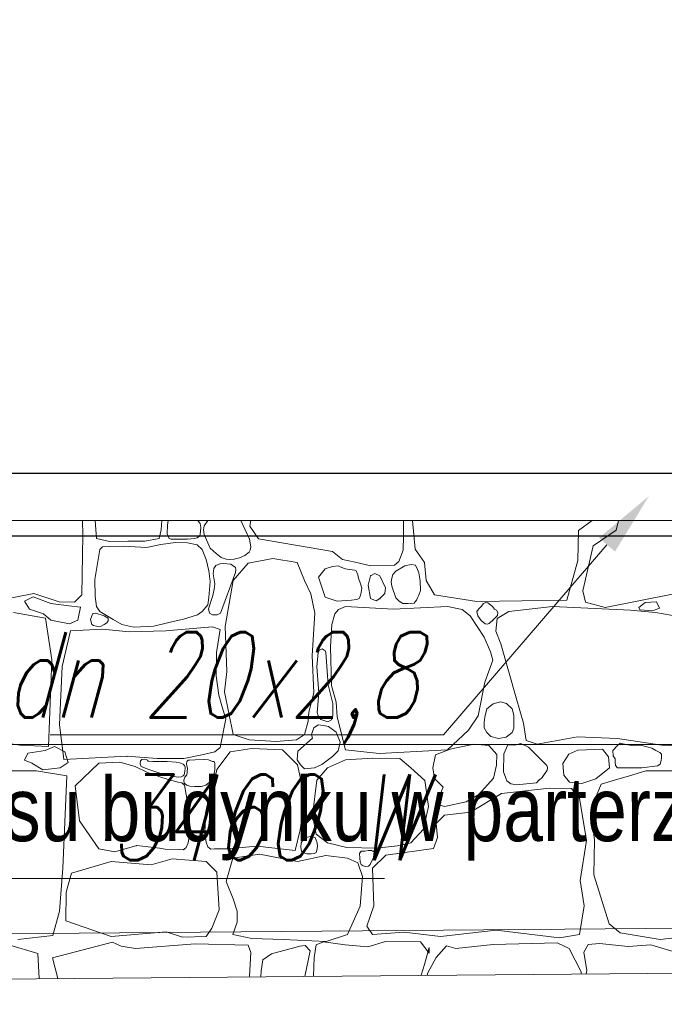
# Model space of a CAD drawing. Header units: millimetres. Extents: x -573548 to 674770, y -210017 to -47794.
# Tile 144 of 234: x 107353 to 108859, y -105629 to -103327. Entities that reach past the tile are written whole.
import ezdxf
from ezdxf import colors
from ezdxf.entities.mleader import LeaderData, LeaderLine
from ezdxf.enums import TextEntityAlignment as Align
from ezdxf.lldxf.tags import DXFTag
from ezdxf.math import Vec2, Vec3

# ---------------------------------------------------------------- set-up
doc = ezdxf.new("R2010")
doc.units = ezdxf.units.MM
for name, color, linetype, lineweight in [('A.02 RZUT PIWNICY_is$0$_HATCH_Nr_pióra__18', 8, 'Continuous', 9), ('A.02 RZUT PIWNICY_is$0$OBRYS PARTERU#1_Nr_pióra__1', 8, 'Continuous', 9), ('A.02 RZUT PIWNICY_is$0$opisy inne_Nr_pióra__1', 8, 'Continuous', 9), ('A.02 RZUT PIWNICY_is$0$Structural - Bearing_Nr_pióra__21', 8, 'Continuous', 9), ('A.02 RZUT PIWNICY_is$0$Structural - Grid', 8, 'Continuous', 9), ('A.02 RZUT PIWNICY_is$0$Structural - Grid_Nr_pióra__17', 8, 'Continuous', 9), ('FLUID-Powrót', 7, 'Continuous', 30), ('GB - OPISY', 7, 'Continuous', 13)]:
    doc.layers.add(name, color=color, linetype=linetype, lineweight=lineweight)
doc.layers.add('IS_Zasilanie', color=1, linetype='SOLID', lineweight=30, true_color=0xff0000)
doc.styles.add('A.02 RZUT PIWNICY_is$0$STYL_AUTOMATYCZNY_1', font='arial.ttf')
doc.styles.add('A.02 RZUT PIWNICY_is$0$STYL_AUTOMATYCZNY_4', font='arial.ttf', dxfattribs={"width": 0.8})
doc.styles.add('JOLA_S', font='romans.shx', dxfattribs={"width": 0.7, "oblique": 15})
tags = doc.linetypes.add('DASH', pattern=[15, 10, -5]).pattern_tags.tags
tags[6:7] = [DXFTag(74, 4), DXFTag(75, 0), DXFTag(340, '0'), DXFTag(46, 0.0), DXFTag(50, 0.0), DXFTag(44, 0.0), DXFTag(45, 0.0)]
tags[4:5] = [DXFTag(74, 4), DXFTag(75, 0), DXFTag(340, '0'), DXFTag(46, 0.0), DXFTag(50, 0.0), DXFTag(44, 0.0), DXFTag(45, 0.0)]
tags = doc.linetypes.add('SOLID', pattern=[10, 10, 0]).pattern_tags.tags
tags[6:7] = [DXFTag(74, 4), DXFTag(75, 0), DXFTag(340, '0'), DXFTag(46, 0.0), DXFTag(50, 0.0), DXFTag(44, 0.0), DXFTag(45, 0.0)]
tags[4:5] = [DXFTag(74, 4), DXFTag(75, 0), DXFTag(340, '0'), DXFTag(46, 0.0), DXFTag(50, 0.0), DXFTag(44, 0.0), DXFTag(45, 0.0)]

# ---------------------------------------------------------------- blocks, each defined once
blk = doc.blocks.new('*X48622')
at = {"layer": 'A.02 RZUT PIWNICY_is$0$_HATCH_Nr_pióra__18'}
for p, q in [((108070.6, -104532.5), (108069.9, -104498.1)), ((108099.1, -104498.1), (108102.8, -104539.9)), ((108249, -104539.9), (108253.7, -104519.8)), ((108253.7, -104519.8), (108255.3, -104498.1)), ((108268.3, -104509.2), (108268, -104529.4)), ((108270.3, -104498.1), (108268.3, -104509.2)), ((108340.2, -104499.4), (108339.3, -104498.1)), ((108344.8, -104504.6), (108340.2, -104499.4)), ((108346.3, -104514.6), (108344.8, -104504.6)), ((108345, -104531), (108346.3, -104514.6)), ((108354.3, -104510.4), (108352.3, -104519.5)), ((108352.3, -104519.5), (108353.9, -104530.6)), ((108362.4, -104498.1), (108354.3, -104510.4)), ((108460, -104541.3), (108439.6, -104498.1)), ((108463.3, -104498.1), (108460.6, -104511.4)), ((108460.6, -104511.4), (108480.8, -104541.1)), ((108819.6, -104533.9), (108820, -104498.1)), ((108840.6, -104498.1), (108847.4, -104564.7)), ((109228.8, -104521.7), (109260.8, -104498.1)), ((109322.1, -104498.1), (109316.3, -104520.9)), ((108068.1, -104671.6), (108070.6, -104532.5)), ((108102.8, -104539.9), (108133.2, -104546.8)), ((108215.8, -104546.1), (108249, -104539.9)), ((108268, -104529.4), (108270.6, -104536.5)), ((108270.6, -104536.5), (108272.2, -104540.4)), ((108272.2, -104540.4), (108277.1, -104541.3)), ((108277.1, -104541.3), (108314.8, -104541.3)), ((108314.8, -104541.3), (108330.4, -104540)), ((108330.4, -104540), (108337.6, -104538.2)), ((108337.6, -104538.2), (108343, -104534.3)), ((108343, -104534.3), (108345, -104531)), ((108353.9, -104530.6), (108367.7, -104562.6)), ((108462.9, -104559.5), (108460, -104541.3)), ((108480.8, -104541.1), (108654.2, -104570.6)), ((108818.8, -104567.5), (108819.6, -104533.9)), ((109227.2, -104591.5), (109228.8, -104521.7)), ((109316.3, -104520.9), (109262.7, -104556.8)), ((108110.6, -104566.1), (108098.6, -104635.9)), ((108116.9, -104559.2), (108110.6, -104566.1)), ((108131.9, -104558.6), (108116.9, -104559.2)), ((108166.7, -104558.1), (108131.9, -104558.6)), ((108133.2, -104546.8), (108175.6, -104546.2)), ((108219.7, -104561.4), (108166.7, -104558.1)), ((108175.6, -104546.2), (108215.8, -104546.1)), ((108253, -104554.1), (108219.7, -104561.4)), ((108286.9, -104549.4), (108253, -104554.1)), ((108315.4, -104549.9), (108286.9, -104549.4)), ((108337.4, -104554.8), (108315.4, -104549.9)), ((108349.3, -104566.1), (108337.4, -104554.8)), ((108359.1, -104588.9), (108349.3, -104566.1)), ((108367.7, -104562.6), (108382.4, -104575.3)), ((108461.8, -104567.3), (108462.9, -104559.5)), ((108847.4, -104564.7), (108868.9, -104596.4)), ((109262.7, -104556.8), (109239.1, -104662.1)), ((108364.7, -104615.6), (108359.1, -104588.9)), ((108382.4, -104575.3), (108394, -104584.3)), ((108394, -104584.3), (108405.3, -104588.5)), ((108405.3, -104588.5), (108412.3, -104589)), ((108412.3, -104589), (108424.4, -104588.1)), ((108424.4, -104588.1), (108437, -104585.1)), ((108437, -104585.1), (108448.9, -104579.9)), ((108448.9, -104579.9), (108459, -104571.7)), ((108514.3, -104586.9), (108456.5, -104597.7)), ((108459, -104571.7), (108461.8, -104567.3)), ((108571.2, -104596), (108514.3, -104586.9)), ((108654.2, -104570.6), (108677.1, -104588.8)), ((108677.1, -104588.8), (108706.8, -104595.7)), ((108808.8, -104593.7), (108818.8, -104567.5)), ((108376.5, -104610.1), (108375.4, -104622.9)), ((108381.7, -104602.9), (108376.5, -104610.1)), ((108390.5, -104599.3), (108381.7, -104602.9)), ((108398.4, -104598.3), (108390.5, -104599.3)), ((108416, -104600.2), (108398.4, -104598.3)), ((108427.3, -104607.7), (108416, -104600.2)), ((108456.5, -104597.7), (108422.2, -104638.1)), ((108427.1, -104619.4), (108427.8, -104612.3)), ((108427.8, -104612.3), (108427.3, -104607.7)), ((108588.2, -104638.1), (108571.2, -104596)), ((108636.5, -104611.3), (108621.2, -104630.7)), ((108654.1, -104605.3), (108636.5, -104611.3)), ((108667.4, -104604.3), (108654.1, -104605.3)), ((108670.3, -104605.6), (108667.4, -104604.3)), ((108683.5, -104611.3), (108670.3, -104605.6)), ((108705.1, -104613.8), (108683.5, -104611.3)), ((108706.8, -104595.7), (108743.5, -104604.1)), ((108743.5, -104604.1), (108798.7, -104602.2)), ((108798.7, -104602.2), (108808.8, -104593.7)), ((108823.2, -104604.2), (108802, -104616.7)), ((108837.8, -104601), (108823.2, -104604.2)), ((108848.1, -104602.4), (108837.8, -104601)), ((108852.3, -104612.5), (108848.1, -104602.4)), ((108868.9, -104596.4), (108873, -104638.1)), ((109201.2, -104683.9), (109227.2, -104591.5)), ((108367.8, -104640.9), (108364.7, -104615.6)), ((108375.4, -104622.9), (108379.2, -104646.2)), ((108392.5, -104714.5), (108427.1, -104619.4)), ((108621.2, -104630.7), (108636.5, -104676.9)), ((108709.1, -104615.8), (108705.1, -104613.8)), ((108713, -104625), (108709.1, -104615.8)), ((108714.5, -104632.8), (108713, -104625)), ((108719.7, -104646.3), (108714.5, -104632.8)), ((108743, -104627), (108737.6, -104648.9)), ((108753.1, -104621.6), (108743, -104627)), ((108764.8, -104627), (108753.1, -104621.6)), ((108778, -104655.1), (108764.8, -104627)), ((108792.6, -104632.7), (108791.3, -104641.5)), ((108795.2, -104623.8), (108792.6, -104632.7)), ((108802, -104616.7), (108795.2, -104623.8)), ((108855.3, -104620.3), (108852.3, -104612.5)), ((108858.8, -104639.1), (108855.3, -104620.3)), ((108098.6, -104635.9), (108099.1, -104675.5)), ((108365.2, -104677.8), (108367.8, -104640.9)), ((108379.2, -104646.2), (108377.3, -104658.6)), ((108422.2, -104638.1), (108402.8, -104745.5)), ((108603.4, -104669.1), (108588.2, -104638.1)), ((108722.3, -104656.3), (108719.7, -104646.3)), ((108720.1, -104670.3), (108722.3, -104656.3)), ((108737.6, -104648.9), (108743, -104680.6)), ((108776, -104668.3), (108778, -104655.1)), ((108791.3, -104641.5), (108792.9, -104651.3)), ((108792.9, -104651.3), (108802, -104678.6)), ((108859.8, -104661.3), (108858.8, -104639.1)), ((108873, -104638.1), (108892.4, -104672)), ((107790.7, -104701.3), (107955.9, -104668.3)), ((107954.3, -104676.2), (107934.2, -104686.5)), ((107995.6, -104691.9), (107954.3, -104676.2)), ((107955.9, -104668.3), (108015.3, -104688.1)), ((108050.8, -104688.9), (108068.1, -104671.6)), ((108099.1, -104675.5), (108102.4, -104698.8)), ((108362.6, -104695.3), (108365.2, -104677.8)), ((108374.7, -104672.9), (108364.5, -104704.3)), ((108377.3, -104658.6), (108374.7, -104672.9)), ((108612.9, -104714.5), (108603.4, -104669.1)), ((108636.5, -104676.9), (108664.5, -104686.4)), ((108710.3, -104682.3), (108716.1, -104680)), ((108716.1, -104680), (108717.8, -104676.9)), ((108717.8, -104676.9), (108720.1, -104670.3)), ((108743, -104680.6), (108756, -104686.1)), ((108756, -104686.1), (108764.8, -104680.6)), ((108764.8, -104680.6), (108776, -104668.3)), ((108802, -104678.6), (108809.7, -104686.9)), ((108850.3, -104684.1), (108852.3, -104678.6)), ((108852.3, -104678.6), (108856, -104672.2)), ((108856, -104672.2), (108859.8, -104661.3)), ((108892.4, -104672), (108991, -104687.3)), ((109239.1, -104662.1), (109245.3, -104688.9)), ((109290.7, -104701.3), (109455.9, -104668.3)), ((107934.2, -104686.5), (107946, -104705.1)), ((108037.8, -104697.7), (107995.6, -104691.9)), ((108015.3, -104688.1), (108050.8, -104688.9)), ((108065.2, -104700.7), (108037.8, -104697.7)), ((108058.9, -104730.6), (108065.2, -104700.7)), ((108102.4, -104698.8), (108110.6, -104710.3)), ((108349.3, -104710.3), (108362.6, -104695.3)), ((108364.5, -104704.3), (108366.8, -104714.9)), ((108664.5, -104686.4), (108698.4, -104684.4)), ((108684.3, -104698.8), (108667.8, -104706.2)), ((108796.6, -104705), (108684.3, -104698.8)), ((108698.4, -104684.4), (108710.3, -104682.3)), ((108922.4, -104698.8), (108796.6, -104705)), ((108809.7, -104686.9), (108818.4, -104691.6)), ((108818.4, -104691.6), (108830.8, -104691.7)), ((108830.8, -104691.7), (108844.5, -104691.4)), ((108844.5, -104691.4), (108847.3, -104688.1)), ((108847.3, -104688.1), (108850.3, -104684.1)), ((108956.8, -104706.2), (108922.4, -104698.8)), ((108991, -104687.3), (109201.2, -104683.9)), ((109001, -104698.8), (108995, -104704.9)), ((109006.5, -104691.7), (109001, -104698.8)), ((109011.8, -104689.5), (109006.5, -104691.7)), ((109017.1, -104690.6), (109011.8, -104689.5)), ((109027.8, -104698.8), (109017.1, -104690.6)), ((109032.4, -104705.3), (109027.8, -104698.8)), ((109168.1, -104698.8), (109066.2, -104710.8)), ((109350.2, -104707.9), (109168.1, -104698.8)), ((109245.3, -104688.9), (109290.7, -104701.3)), ((109369.5, -104701.7), (109384.7, -104689.4)), ((109371.9, -104707.1), (109369.5, -104701.7)), ((109384.7, -104689.4), (109411.2, -104688.4)), ((109418, -104703.1), (109401.9, -104709.5)), ((109411.2, -104688.4), (109418, -104703.1)), ((107983, -104726.4), (107908.4, -104713.3)), ((107946, -104705.1), (107978.9, -104715.9)), ((107978.9, -104715.9), (107996.1, -104730.6)), ((107998, -104823.5), (107983, -104726.4)), ((108091.5, -104720.5), (108088.7, -104729.7)), ((108094.3, -104715.4), (108091.5, -104720.5)), ((108101, -104714.3), (108094.3, -104715.4)), ((108120.5, -104720.5), (108101, -104714.3)), ((108110.6, -104710.3), (108141.2, -104729.5)), ((108129.9, -104726.5), (108120.5, -104720.5)), ((108129.4, -104732.6), (108129.9, -104726.5)), ((108305.8, -104728.6), (108338.3, -104718.1)), ((108338.3, -104718.1), (108349.3, -104710.3)), ((108366.8, -104714.9), (108373.9, -104718.7)), ((108373.9, -104718.7), (108384.2, -104718.2)), ((108384.2, -104718.2), (108392.5, -104714.5)), ((108606.7, -104813.2), (108612.9, -104714.5)), ((108659.2, -104716.1), (108652.1, -104740.9)), ((108667.8, -104706.2), (108659.2, -104716.1)), ((108975.8, -104721.1), (108956.8, -104706.2)), ((109008.4, -104771), (108975.8, -104721.1)), ((108995, -104704.9), (108991.5, -104710.4)), ((108991.5, -104710.4), (108993.3, -104720.8)), ((108993.3, -104720.8), (109001, -104731.8)), ((109027.8, -104731.8), (109039.6, -104720.4)), ((109037.3, -104707.9), (109032.4, -104705.3)), ((109038.5, -104727.3), (109035.6, -104756.6)), ((109040.4, -104713.2), (109037.3, -104707.9)), ((109066.2, -104710.8), (109038.5, -104727.3)), ((109039.6, -104720.4), (109040.4, -104713.2)), ((109408.4, -104713.3), (109350.2, -104707.9)), ((109401.9, -104709.5), (109371.9, -104707.1)), ((109483, -104726.4), (109408.4, -104713.3)), ((107996.1, -104730.6), (108039.2, -104739.4)), ((108039.2, -104739.4), (108058.9, -104730.6)), ((108088.7, -104729.7), (108091.5, -104740.7)), ((108091.5, -104740.7), (108095.5, -104743.6)), ((108095.5, -104743.6), (108102.2, -104745.2)), ((108102.2, -104745.2), (108112.1, -104745.7)), ((108112.1, -104745.7), (108120.5, -104740.7)), ((108120.5, -104740.7), (108126.6, -104737.2)), ((108126.6, -104737.2), (108129.4, -104732.6)), ((108141.2, -104729.5), (108161.6, -104740.7)), ((108161.6, -104740.7), (108190.1, -104747.3)), ((108190.1, -104747.3), (108236.6, -104744.7)), ((108236.6, -104744.7), (108271.5, -104736.1)), ((108373.3, -104746.3), (108264.6, -104755.7)), ((108271.5, -104736.1), (108305.8, -104728.6)), ((108391.5, -104753.1), (108373.3, -104746.3)), ((108402.8, -104745.5), (108406.9, -104850.7)), ((108652.1, -104740.9), (108649.3, -104792.9)), ((109001, -104731.8), (109010.3, -104739.2)), ((109010.3, -104739.2), (109015, -104740.6)), ((109015, -104740.6), (109019.9, -104739.1)), ((109019.9, -104739.1), (109023.3, -104735.6)), ((109023.3, -104735.6), (109027.8, -104731.8)), ((108041.8, -104756.1), (108022.4, -104839)), ((108116.5, -104751.6), (108041.8, -104756.1)), ((108178.7, -104758.5), (108116.5, -104751.6)), ((108264.6, -104755.7), (108178.7, -104758.5)), ((108383, -104806.6), (108391.5, -104753.1)), ((109022.8, -104804.9), (109008.4, -104771)), ((109035.6, -104756.6), (109047.4, -104785.9)), ((108649.3, -104792.9), (108651.3, -104883.3)), ((109047.4, -104785.9), (109083.1, -104912.2)), ((108382.1, -104860.8), (108383, -104806.6)), ((108610, -104900.7), (108606.7, -104813.2)), ((108620.4, -104806.6), (108617.3, -104840.2)), ((108623.5, -104800.7), (108620.4, -104806.6)), ((108630.1, -104798.3), (108623.5, -104800.7)), ((108636.4, -104802.5), (108630.1, -104798.3)), ((108638.1, -104806.6), (108636.4, -104802.5)), ((108643.4, -104882.3), (108638.1, -104806.6)), ((109028.6, -104824.7), (109022.8, -104804.9)), ((107990.1, -105026.2), (107998, -104823.5)), ((108022.4, -104839), (108015.9, -104974.7)), ((108617.3, -104840.2), (108621.9, -104901)), ((109009.6, -104875.5), (109028.6, -104824.7)), ((108388.5, -104906.1), (108382.1, -104860.8)), ((108406.9, -104850.7), (108401.2, -104898.2)), ((108654.7, -104925.7), (108643.4, -104882.3)), ((108651.3, -104883.3), (108662.5, -104923)), ((108993.9, -104954.7), (109009.6, -104875.5)), ((108395.5, -104931.4), (108388.5, -104906.1)), ((108401.2, -104898.2), (108422.2, -104998.1)), ((108598.9, -104945.7), (108610, -104900.7)), ((108621.9, -104901), (108618.3, -104947)), ((108404.4, -104961.4), (108395.5, -104931.4)), ((108654.5, -104954.7), (108654.7, -104925.7)), ((108662.5, -104923), (108664.5, -104957.2)), ((109029.4, -104926.4), (109014.8, -104938.3)), ((109046.4, -104921.5), (109029.4, -104926.4)), ((109060.2, -104925.7), (109046.4, -104921.5)), ((109073.5, -104938.3), (109060.2, -104925.7)), ((109083.1, -104912.2), (109100.4, -104971.7)), ((108596.8, -104967.1), (108598.9, -104945.7)), ((108618.3, -104947), (108620.4, -104954.7)), ((108620.4, -104954.7), (108626.5, -104963.3)), ((108651.6, -104964.1), (108654.5, -104954.7)), ((108664.5, -104957.2), (108684.3, -105034.4)), ((108971.6, -104988.2), (108993.9, -104954.7)), ((109014.8, -104938.3), (109010.1, -104957.8)), ((109077.3, -104952.7), (109073.5, -104938.3)), ((109077.8, -104968.3), (109077.3, -104952.7)), ((108015.9, -104974.7), (108025.9, -105056.4)), ((108391.5, -105028.7), (108404.4, -104961.4)), ((108588.2, -104998.1), (108596.8, -104967.1)), ((108620.4, -104975.9), (108610.3, -104982.5)), ((108632.7, -104977.4), (108620.4, -104975.9)), ((108626.5, -104963.3), (108643.1, -104968.4)), ((108644.4, -104979.3), (108632.7, -104977.4)), ((108643.1, -104968.4), (108651.6, -104964.1)), ((108662.8, -104993.1), (108644.4, -104979.3)), ((109008.2, -104969.9), (109008, -104982.3)), ((109010.1, -104957.8), (109008.2, -104969.9)), ((109077.9, -104983.3), (109077.8, -104968.3)), ((109100.4, -104971.7), (109106.2, -105012.5)), ((108422.2, -104998.1), (108459.4, -105010.9)), ((108570, -105010.9), (108588.2, -104998.1)), ((108607.3, -104991.5), (108605, -104998.6)), ((108605, -104998.6), (108607.3, -105006.8)), ((108610.3, -104982.5), (108607.3, -104991.5)), ((108671.7, -105016.5), (108662.8, -104993.1)), ((108922.4, -105034.4), (108971.6, -104988.2)), ((109008, -104982.3), (109014.8, -104993.5)), ((109014.8, -104993.5), (109023.5, -105002.9)), ((109023.5, -105002.9), (109042.1, -105007.5)), ((109059.8, -105004.1), (109073.5, -104993.5)), ((109073.5, -104993.5), (109077.9, -104983.3)), ((107820, -105007.2), (107923.7, -105022.9)), ((107923.7, -105022.9), (107990.1, -105026.2)), ((107982.4, -105035.6), (108004.1, -105026.6)), ((108004.1, -105026.6), (108028.2, -105038.6)), ((108459.4, -105010.9), (108522.1, -105014.6)), ((108522.1, -105014.6), (108570, -105010.9)), ((108607.3, -105006.8), (108572.7, -105037.5)), ((108667, -105036.6), (108671.7, -105016.5)), ((108984, -105020.8), (108929.1, -105032.4)), ((109019.1, -105023.7), (108984, -105020.8)), ((109037.7, -105045.1), (109019.1, -105023.7)), ((109042.1, -105007.5), (109059.8, -105004.1)), ((109063.7, -105022.4), (109054.4, -105043.1)), ((109079.9, -105023), (109063.7, -105022.4)), ((109094.3, -105019.3), (109079.9, -105023)), ((109111.6, -105027.8), (109094.3, -105019.3)), ((109106.2, -105012.5), (109132.2, -105021.2)), ((109132.2, -105021.2), (109226.3, -105003.9)), ((109226.3, -105003.9), (109320, -105007.2)), ((109320, -105024.1), (109308.5, -105036)), ((109320, -105007.2), (109423.7, -105022.9)), ((109326, -105018.5), (109320, -105024.1)), ((109339, -105021.5), (109326, -105018.5)), ((109356.8, -105024.4), (109339, -105021.5)), ((109377, -105024.1), (109356.8, -105024.4)), ((109399.9, -105030.1), (109377, -105024.1)), ((109423.7, -105022.9), (109490.1, -105026.2)), ((107934.3, -105057.9), (107942.1, -105041.6)), ((107942.1, -105041.6), (107982.4, -105035.6)), ((108025.9, -105056.4), (108173.7, -105048.9)), ((108028.2, -105038.6), (108036, -105063.3)), ((108173.7, -105048.9), (108244, -105054.2)), ((108306.8, -105054.2), (108348.5, -105045.9)), ((108348.5, -105045.9), (108378.8, -105038.7)), ((108378.8, -105038.7), (108391.5, -105028.7)), ((108383.7, -105080.1), (108415.2, -105039)), ((108415.2, -105039), (108465.1, -105031.1)), ((108465.1, -105031.1), (108537, -105034.4)), ((108537, -105034.4), (108571.9, -105069.5)), ((108572.7, -105037.5), (108571.7, -105057.8)), ((108629.3, -105068.4), (108653.7, -105049.6)), ((108653.7, -105049.6), (108667, -105036.6)), ((108684.3, -105034.4), (108763.2, -105042.7)), ((108763.2, -105042.7), (108922.4, -105034.4)), ((108894.9, -105046), (108888.6, -105075.9)), ((108929.1, -105032.4), (108894.9, -105046)), ((109037.3, -105069.9), (109037.7, -105045.1)), ((109054.4, -105043.1), (109053.8, -105085.6)), ((109154.5, -105070.7), (109111.6, -105027.8)), ((109205.7, -105043.9), (109191.9, -105066.2)), ((109227.2, -105034.8), (109205.7, -105043.9)), ((109285, -105032.4), (109227.2, -105034.8)), ((109298.6, -105050.1), (109285, -105032.4)), ((109308.5, -105036), (109309.5, -105047.9)), ((109309.5, -105047.9), (109314.3, -105054.8)), ((109409.7, -105035.6), (109399.9, -105030.1)), ((109419, -105040.1), (109409.7, -105035.6)), ((109422.5, -105044), (109419, -105040.1)), ((109422.6, -105052.5), (109422.5, -105044)), ((107951.7, -105065.1), (107934.3, -105057.9)), ((107977, -105080.7), (107951.7, -105065.1)), ((108036, -105063.3), (108017.3, -105075.9)), ((108108.2, -105065.6), (108052.7, -105118.4)), ((108156.8, -105062.9), (108108.2, -105065.6)), ((108193.1, -105072.7), (108156.8, -105062.9)), ((108221.7, -105087.4), (108193.1, -105072.7)), ((108205.4, -105059.8), (108204.3, -105066.4)), ((108204.3, -105066.4), (108207.1, -105072.7)), ((108208.3, -105056.5), (108205.4, -105059.8)), ((108207.1, -105072.7), (108225.1, -105080.2)), ((108214.3, -105055.9), (108208.3, -105056.5)), ((108218.6, -105056.7), (108214.3, -105055.9)), ((108221.9, -105058.3), (108218.6, -105056.7)), ((108223.6, -105060.2), (108221.9, -105058.3)), ((108234.4, -105061.1), (108223.6, -105060.2)), ((108267.6, -105061), (108234.4, -105061.1)), ((108244, -105054.2), (108306.8, -105054.2)), ((108288.8, -105062.9), (108267.6, -105061)), ((108297.2, -105064.3), (108288.8, -105062.9)), ((108304.9, -105067.9), (108297.2, -105064.3)), ((108307.9, -105070.7), (108304.9, -105067.9)), ((108309.8, -105074.4), (108307.9, -105070.7)), ((108313.3, -105061), (108312.9, -105067.3)), ((108312.9, -105067.3), (108314.8, -105077.4)), ((108316.4, -105058), (108313.3, -105061)), ((108320.1, -105058.4), (108316.4, -105058)), ((108333.4, -105057.4), (108320.1, -105058.4)), ((108352, -105056.6), (108333.4, -105057.4)), ((108364.2, -105057.7), (108352, -105056.6)), ((108373.3, -105061), (108364.2, -105057.7)), ((108377.3, -105061.5), (108373.3, -105061)), ((108379.3, -105066), (108377.3, -105061.5)), ((108378.7, -105081), (108379.3, -105066)), ((108571.7, -105057.8), (108578.8, -105068.8)), ((108571.9, -105069.5), (108582.6, -105115.1)), ((108578.8, -105068.8), (108588.8, -105078.3)), ((108611.7, -105076.5), (108629.3, -105068.4)), ((108684.3, -105057.1), (108642.2, -105076.5)), ((108747.1, -105053.8), (108684.3, -105057.1)), ((108811.5, -105054.2), (108747.1, -105053.8)), ((108837.1, -105076.5), (108811.5, -105054.2)), ((109030.1, -105100.6), (109037.3, -105069.9)), ((109156.1, -105075.1), (109154.5, -105070.7)), ((109191.9, -105066.2), (109194.6, -105093)), ((109300.9, -105076.1), (109298.6, -105050.1)), ((109314.3, -105054.8), (109314.1, -105062.1)), ((109314.1, -105062.1), (109315, -105070.5)), ((109315, -105070.5), (109320, -105076.1)), ((109377, -105076.1), (109413.3, -105071.6)), ((109413.3, -105071.6), (109419.8, -105067.2)), ((109419.8, -105067.2), (109421.7, -105059.2)), ((109421.7, -105059.2), (109422.6, -105052.5)), ((107924.1, -105083.1), (107885.7, -105083.1)), ((107962.5, -105083.1), (107924.1, -105083.1)), ((108033.4, -105094.8), (107962.5, -105083.1)), ((108017.3, -105075.9), (107977, -105080.7)), ((108024, -105310.9), (108033.4, -105094.8)), ((108255, -105098.8), (108221.7, -105087.4)), ((108225.1, -105080.2), (108250.1, -105088.3)), ((108250.1, -105088.3), (108265.2, -105092.3)), ((108265.2, -105092.3), (108274.7, -105094)), ((108274.7, -105094), (108282.4, -105096.5)), ((108300.6, -105097.2), (108304.9, -105095.1)), ((108304.9, -105095.1), (108307, -105092.4)), ((108307, -105092.4), (108307.8, -105088.6)), ((108307.8, -105088.6), (108308.9, -105083)), ((108308.9, -105083), (108309.3, -105078.6)), ((108313.8, -105092.3), (108309, -105098)), ((108309.3, -105078.6), (108309.8, -105074.4)), ((108314.8, -105077.4), (108313.8, -105092.3)), ((108376, -105097.5), (108378.7, -105081)), ((108377.4, -105109.9), (108383.7, -105080.1)), ((108588.8, -105078.3), (108611.7, -105076.5)), ((108642.2, -105076.5), (108617.1, -105105)), ((108869.3, -105105.4), (108837.1, -105076.5)), ((108888.6, -105075.9), (108892, -105100.9)), ((109053.8, -105085.6), (109061.3, -105106.4)), ((109143.4, -105098.4), (109150.3, -105089.1)), ((109150.3, -105089.1), (109155.1, -105082.1)), ((109155.1, -105082.1), (109156.1, -105075.1)), ((109194.6, -105093), (109207.8, -105110)), ((109268.9, -105101.7), (109300.9, -105076.1)), ((109347.7, -105094.7), (109307.7, -105106.2)), ((109320, -105076.1), (109377, -105076.1)), ((109385.7, -105083.1), (109347.7, -105094.7)), ((109424.1, -105083.1), (109385.7, -105083.1)), ((109462.5, -105083.1), (109424.1, -105083.1)), ((108052.7, -105118.4), (108062.5, -105200.2)), ((108273.3, -105104.4), (108255, -105098.8)), ((108293.1, -105109.6), (108273.3, -105104.4)), ((108282.4, -105096.5), (108294.9, -105097.6)), ((108301.6, -105111.3), (108293.1, -105109.6)), ((108294.9, -105097.6), (108300.6, -105097.2)), ((108308.2, -105116.7), (108301.6, -105111.3)), ((108309, -105098), (108306.3, -105104.6)), ((108306.3, -105104.6), (108307.7, -105111.8)), ((108307.7, -105111.8), (108313.3, -105116.7)), ((108313.3, -105147.4), (108308.2, -105116.7)), ((108313.3, -105116.7), (108320.7, -105118.9)), ((108347.8, -105119.8), (108358, -105116.7)), ((108358, -105116.7), (108372, -105105.8)), ((108364.6, -105145.7), (108370.6, -105115.1)), ((108370.6, -105115.1), (108372.4, -105110.4)), ((108372, -105105.8), (108376, -105097.5)), ((108372.4, -105110.4), (108377.4, -105109.9)), ((108582.6, -105115.1), (108581.8, -105121.4)), ((108617.1, -105105), (108607.1, -105187.2)), ((108877.9, -105166.9), (108869.3, -105105.4)), ((108892, -105100.9), (108912.6, -105121.1)), ((108996, -105138.4), (109030.1, -105100.6)), ((109061.3, -105106.4), (109070.9, -105113.4)), ((109070.9, -105113.4), (109083.9, -105115.7)), ((109083.9, -105115.7), (109130.2, -105111.3)), ((109130.2, -105111.3), (109136.5, -105104.3)), ((109136.4, -105104.6), (109143.4, -105098.4)), ((109207.8, -105110), (109236.2, -105112.8)), ((109236.2, -105112.8), (109268.9, -105101.7)), ((109282, -105114), (109266.9, -105149.8)), ((109307.7, -105106.2), (109282, -105114)), ((108320.7, -105118.9), (108332.4, -105120)), ((108332.4, -105120), (108347.8, -105119.8)), ((108581.8, -105121.4), (108585.8, -105144.9)), ((108912.6, -105121.1), (108902.3, -105145.5)), ((108966.3, -105155.4), (108996, -105138.4)), ((109048.4, -105136), (108976.2, -105179.7)), ((109160.7, -105123.6), (109048.4, -105136)), ((109212.3, -105124.4), (109160.7, -105123.6)), ((109231.3, -105147.4), (109212.3, -105124.4)), ((108320, -105184.2), (108313.3, -105147.4)), ((108357, -105182.3), (108364.6, -105145.7)), ((108585.8, -105144.9), (108586.1, -105169.6)), ((108902.3, -105145.5), (108902.7, -105162.8)), ((108902.7, -105162.8), (108915.9, -105166.5)), ((108915.9, -105166.5), (108966.3, -105155.4)), ((109247.4, -105245.8), (109231.3, -105147.4)), ((109266.9, -105149.8), (109259.4, -105187.5)), ((108320, -105232.3), (108320, -105184.2)), ((108355.7, -105230.4), (108357, -105182.3)), ((108586.1, -105169.6), (108578.5, -105221.1)), ((108607.1, -105187.2), (108615.8, -105231.3)), ((108866.8, -105219.3), (108877.9, -105166.9)), ((108915.9, -105186.7), (108896.5, -105206.6)), ((108976.2, -105179.7), (108915.9, -105186.7)), ((109259.4, -105187.5), (109265.9, -105245.5)), ((108062.5, -105200.2), (108108.2, -105265.6)), ((108896.5, -105206.6), (108899.4, -105238.7)), ((108316.5, -105251.8), (108320, -105232.3)), ((108358.6, -105249.9), (108355.7, -105230.4)), ((108578.5, -105221.1), (108566.5, -105269.4)), ((108615.8, -105231.3), (108642.2, -105251.5)), ((108837.1, -105251.5), (108866.8, -105219.3)), ((108312.4, -105262.2), (108316.5, -105251.8)), ((108362.4, -105260.5), (108358.6, -105249.9)), ((108581, -105251.8), (108580.2, -105262.4)), ((108584.9, -105244.9), (108581, -105251.8)), ((108591.4, -105238.9), (108584.9, -105244.9)), ((108602.5, -105236.5), (108591.4, -105238.9)), ((108613.6, -105239), (108602.5, -105236.5)), ((108615.8, -105244.9), (108613.6, -105239)), ((108618.4, -105251.3), (108615.8, -105244.9)), ((108618.7, -105260.2), (108618.4, -105251.3)), ((108642.2, -105251.5), (108687.2, -105262.3)), ((108806.1, -105258.6), (108837.1, -105251.5)), ((108899.4, -105238.7), (108889.9, -105264.8)), ((109232.9, -105339.9), (109247.4, -105245.8)), ((109265.9, -105245.5), (109264.3, -105326.3)), ((108108.2, -105265.6), (108145.2, -105272.6)), ((108145.2, -105272.6), (108196.7, -105257.9)), ((108196.7, -105257.9), (108249.9, -105263.8)), ((108249.9, -105263.8), (108263.2, -105266.2)), ((108263.2, -105266.2), (108296.3, -105266.8)), ((108296.3, -105266.8), (108304.9, -105267.8)), ((108304.9, -105267.8), (108308.2, -105265.6)), ((108308.2, -105265.6), (108312.4, -105262.2)), ((108366.5, -105263.9), (108362.4, -105260.5)), ((108369.8, -105266.2), (108366.5, -105263.9)), ((108378.4, -105265.5), (108369.8, -105266.2)), ((108411.5, -105265.8), (108378.4, -105265.5)), ((108424.8, -105263.7), (108411.5, -105265.8)), ((108421, -105287.5), (108483.3, -105277.6)), ((108478.2, -105259.3), (108424.8, -105263.7)), ((108566.5, -105269.4), (108478.2, -105259.3)), ((108483.3, -105277.6), (108572.5, -105294.9)), ((108580.2, -105262.4), (108581.7, -105270.6)), ((108581.7, -105270.6), (108584.9, -105274.3)), ((108584.9, -105274.3), (108593.7, -105277.3)), ((108593.7, -105277.3), (108604.2, -105277.4)), ((108604.2, -105277.4), (108611, -105276.7)), ((108611, -105276.7), (108615.8, -105274.3)), ((108615.8, -105274.3), (108617.4, -105268.7)), ((108617.4, -105268.7), (108618.7, -105260.2)), ((108687.2, -105262.3), (108757, -105264.3)), ((108720.8, -105270.6), (108716.9, -105276.3)), ((108716.9, -105276.3), (108717.4, -105287.3)), ((108729.7, -105271.3), (108720.8, -105270.6)), ((108738.1, -105269.5), (108729.7, -105271.3)), ((108745, -105269.7), (108738.1, -105269.5)), ((108747.1, -105270.6), (108745, -105269.7)), ((108750.5, -105271.1), (108747.1, -105270.6)), ((108751.5, -105275.1), (108750.5, -105271.1)), ((108751.7, -105280.8), (108751.5, -105275.1)), ((108757, -105264.3), (108806.1, -105258.6)), ((108889.9, -105264.8), (108778.5, -105280)), ((108136.9, -105294.9), (108044.4, -105322.6)), ((108230.3, -105302.7), (108136.9, -105294.9)), ((108279.4, -105289.1), (108230.3, -105302.7)), ((108358.7, -105294.9), (108279.4, -105289.1)), ((108383.4, -105319.7), (108358.7, -105294.9)), ((108405.7, -105341.9), (108421, -105287.5)), ((108572.5, -105294.9), (108638.1, -105281.3)), ((108638.1, -105281.3), (108688.9, -105287.5)), ((108688.9, -105287.5), (108713.2, -105298.6)), ((108713.2, -105298.6), (108724, -105330.4)), ((108717.4, -105287.3), (108718.2, -105296.1)), ((108718.2, -105296.1), (108720.8, -105302.3)), ((108720.8, -105302.3), (108725.2, -105305.5)), ((108738.3, -105306), (108742, -105302.3)), ((108742, -105302.3), (108751.7, -105280.8)), ((108778.5, -105280), (108747.1, -105310.6)), ((108016.2, -105411.2), (108024, -105310.9)), ((108044.4, -105322.6), (108031.9, -105366.7)), ((108388.8, -105408.4), (108383.4, -105319.7)), ((108725.2, -105305.5), (108732.1, -105306.9)), ((108732.1, -105306.9), (108738.3, -105306)), ((108747.1, -105310.6), (108750.8, -105398.9)), ((108422.2, -105382), (108405.7, -105341.9)), ((108724, -105330.4), (108718.6, -105399.7)), ((109241.6, -105398.9), (109232.9, -105339.9)), ((109264.3, -105326.3), (109300.2, -105440.6)), ((108031.9, -105366.7), (108031.1, -105433.8)), ((108430.9, -105411.3), (108422.2, -105382)), ((108000.6, -105468), (108016.2, -105411.2)), ((108371.8, -105450.9), (108388.8, -105408.4)), ((108431.3, -105436.9), (108430.9, -105411.3)), ((108718.6, -105399.7), (108688.9, -105465.4)), ((108750.8, -105398.9), (108734.3, -105446)), ((109231.3, -105465.4), (109241.6, -105398.9)), ((108031.1, -105433.8), (108136.9, -105470.7)), ((108421, -105465.4), (108431.3, -105436.9)), ((109300.2, -105440.6), (109325.8, -105462.1)), ((108136.9, -105470.7), (108265.3, -105459.6)), ((108265.3, -105459.6), (108303.7, -105472)), ((108358.7, -105470.7), (108371.8, -105450.9)), ((108734.3, -105446), (108747.1, -105465.4)), ((108747.1, -105465.4), (108821, -105460)), ((108821, -105460), (108906, -105470.7)), ((108906, -105470.7), (109036.5, -105455.9)), ((109036.5, -105455.9), (109184.2, -105473.6)), ((109325.8, -105462.1), (109419.1, -105477.8)), ((107919.1, -105477.8), (108000.6, -105468)), ((108000, -105520.4), (108139.9, -105484)), ((108139.9, -105484), (108160.1, -105493.4)), ((108303.7, -105472), (108358.7, -105470.7)), ((108465.1, -105474.9), (108421, -105465.4)), ((108539, -105477.8), (108465.1, -105474.9)), ((108638.9, -105481.9), (108539, -105477.8)), ((108633.2, -105483.1), (108615.8, -105489.7)), ((108683.5, -105489.7), (108633.2, -105483.1)), ((108688.9, -105465.4), (108638.9, -105481.9)), ((108777.6, -105481.9), (108736.4, -105494.7)), ((108859.4, -105483.1), (108777.6, -105481.9)), ((108879.6, -105509.1), (108859.4, -105483.1)), ((109178.9, -105485.2), (109029.4, -105488.9)), ((109206.5, -105498.4), (109178.9, -105485.2)), ((109184.2, -105473.6), (109231.3, -105465.4)), ((109277.5, -105486.7), (109251.5, -105489.3)), ((109344.8, -105493.9), (109277.5, -105486.7)), ((109419.1, -105477.8), (109500.6, -105468)), ((107965.2, -105509.9), (107897.7, -105489.7)), ((107968.8, -105568.9), (107965.2, -105509.9)), ((108160.1, -105493.4), (108193.4, -105498.4)), ((108193.4, -105498.4), (108333.4, -105487.3)), ((108333.4, -105487.3), (108456.8, -105491)), ((108456.8, -105491), (108463.4, -105507.5)), ((108463.4, -105507.5), (108459.7, -105563.2)), ((108577.8, -105493.4), (108511.7, -105511.3)), ((108590.2, -105491.8), (108577.8, -105493.4)), ((108589.2, -105563.6), (108601.9, -105504.2)), ((108601.9, -105504.2), (108590.2, -105491.8)), ((108615.8, -105489.7), (108611.3, -105519.9)), ((108736.4, -105494.7), (108683.5, -105489.7)), ((108868.9, -105536), (108880, -105495.9)), ((108880, -105495.9), (108879.6, -105509.1)), ((108920, -105492.2), (108896.1, -105519.5)), ((108942.3, -105498.4), (108920, -105492.2)), ((109029.4, -105488.9), (108942.3, -105498.4)), ((109235, -105552.9), (109206.5, -105498.4)), ((109251.5, -105489.3), (109241.5, -105506.8)), ((109241.5, -105506.8), (109248.2, -105550.2)), ((109397.7, -105489.7), (109344.8, -105493.9)), ((109465.2, -105509.9), (109397.7, -105489.7)), ((108012.3, -105568.6), (108000, -105520.4)), ((108491.1, -105525.2), (108487, -105550.4)), ((108511.7, -105511.3), (108491.1, -105525.2)), ((108611.3, -105519.9), (108609.4, -105563.4)), ((108896.1, -105519.5), (108876.3, -105555.4)), ((108487, -105550.4), (108486.2, -105564.5)), ((108860.7, -105561.2), (108868.9, -105536)), ((108876.3, -105555.4), (108875, -105561.1)), ((109234.9, -105558), (109235, -105552.9)), ((109248.2, -105550.2), (109246.9, -105557.9)), ((108459.7, -105563.2), (108459.5, -105564.7))]:
    blk.add_line(p, q, dxfattribs=at)
for p in [(108743, -104627), (108764.8, -104680.6), (109027.8, -104731.8), (108173.7, -105048.9), (108196.7, -105257.9), (108308.2, -105265.6), (108308.2, -105265.6), (108366.5, -105263.9), (108366.5, -105263.9), (108478.2, -105259.3)]:
    blk.add_point(p, dxfattribs=at)
blk = doc.blocks.new('A.02 RZUT PIWNICY_is$0$Wypełnienie_14_1')
at = {"layer": 'A.02 RZUT PIWNICY_is$0$_HATCH_Nr_pióra__18'}
blk.add_blockref('*X48622', (0, 0), dxfattribs=at)
blk = doc.blocks.new('A.02 RZUT PIWNICY_is$0$Standardowy znacznik osi_3')
at = {"layer": 'A.02 RZUT PIWNICY_is$0$Structural - Grid_Nr_pióra__17'}
blk.add_line((2962.2, 0), (40906.6, 0), dxfattribs=at)
at = {"layer": 'A.02 RZUT PIWNICY_is$0$Structural - Grid_Nr_pióra__17', "style": 'A.02 RZUT PIWNICY_is$0$STYL_AUTOMATYCZNY_1'}
for tag, p in [('AC_MarkerText_1_0', (-250, -335)), ('AC_MarkerText_1_1', (44118.7, -335))]:
    blk.add_attdef(tag, text='', height=350, rotation=180, dxfattribs=at).set_placement(p, align=Align.TOP_CENTER)
blk = doc.blocks.new('A.02 RZUT PIWNICY_is')
at = {"layer": 'A.02 RZUT PIWNICY_is$0$OBRYS PARTERU#1_Nr_pióra__1'}
blk.add_lwpolyline([(87547.3, -93022.2), (87547.3, -93622.2), (80856, -93622.2), (80856, -97482.2), (80306.7, -97482.2), (80306.7, -101132.2), (82397.3, -101132.2), (82397.3, -105082.2), (87537.3, -105082.2), (87537.3, -105471.8), (106939.7, -105472.5), (118516.4, -105372.5), (118516.4, -93022.2)], close=True, dxfattribs=at)
at = {"layer": 'A.02 RZUT PIWNICY_is$0$opisy inne_Nr_pióra__1'}
blk.add_lwpolyline([(107542.2, -105467.3), (107714.8, -105335.2), (108775.4, -105335.2)], dxfattribs=at)
at = {"layer": 'A.02 RZUT PIWNICY_is$0$Structural - Bearing_Nr_pióra__21'}
for p, q in [((107847.3, -104498.1), (113367.3, -104498.1)), ((118607.3, -105477.2), (106908.7, -105578.1))]:
    blk.add_line(p, q, dxfattribs=at)
at = {"layer": 'A.02 RZUT PIWNICY_is$0$_HATCH_Nr_pióra__18'}
blk.add_blockref('A.02 RZUT PIWNICY_is$0$Wypełnienie_14_1', (0, 0), dxfattribs=at)
at = {"layer": 'A.02 RZUT PIWNICY_is$0$Structural - Grid', "zscale": 1000, "rotation": 180}
blk.add_blockref('A.02 RZUT PIWNICY_is$0$Standardowy znacznik osi_3', (121686.6, -105021.8), dxfattribs=at)
at = {"layer": 'A.02 RZUT PIWNICY_is$0$opisy inne_Nr_pióra__1', "insert": (107217.3, -105292.8), "char_height": 150, "attachment_point": 7, "style": 'A.02 RZUT PIWNICY_is$0$STYL_AUTOMATYCZNY_4'}
blk.add_mtext('\\A1;{\\pql;\\fArial|b0|i0|c238|p0;\\W0.800000;linia obrysu budynku w parterze}', dxfattribs=at)

msp = doc.modelspace()

# ---------------------------------------------------------------- linework, layer by layer
at = {"layer": 'FLUID-Powrót', "color": 142, "linetype": 'DASH', "ltscale": 10}
msp.add_lwpolyline([(106106.6, -104533.6), (113276.3, -104533.6)], dxfattribs=at)
at = {"layer": 'IS_Zasilanie', "ltscale": 10}
msp.add_lwpolyline([(106106.2, -104387.2), (113274.6, -104387.2), (113274.6, -104464.2)], dxfattribs=at)

# ---------------------------------------------------------------- block references
at = {"ltscale": 10}
msp.add_blockref('A.02 RZUT PIWNICY_is', (-570.2, 0), dxfattribs=at)

# ---------------------------------------------------------------- leaders
at = {"layer": 'GB - OPISY'}
ml = msp.add_multileader_mtext('Standard', dxfattribs=at)
ml.set_content('dn 20x2,8\\P3460 W', color=256, style='JOLA_S')
ml.set_leader_properties(color=256, linetype='ByLayer', lineweight=-1)
ml.build(insert=Vec2(0, 0))
ml.multileader.update_dxf_attribs({"text_left_attachment_type": 6, "text_right_attachment_type": 6, "dogleg_length": 30, "arrow_head_size": 150})
ctx = ml.context
ctx.base_point, ctx.char_height, ctx.arrow_head_size, ctx.landing_gap_size, ctx.plane_origin, ctx.plane_x_axis = Vec3(107353.4, -104998.7), 200, 150, 30, Vec3(118182.1, -97566.7), Vec3(-1, 0)
ctx.left_attachment, ctx.right_attachment, ctx.text_align_type, ctx.attachment_type = 6, 6, 2, 2
notes = []
notes.append((ctx, [(0, (1, 1, 0), (108342.7, -104998.7), (-1, 0), 30, [(0, [(108822.9, -104440.9)], 256, [])])]))
ctx.mtext.insert, ctx.mtext.alignment, ctx.mtext.flow_direction = Vec3(108282.7, -104758.7), 3, 5
for ctx, leaders in notes:
    for number, flags, end, landing, length, lines in leaders:
        leader = LeaderData()
        leader.index, (leader.has_last_leader_line, leader.has_dogleg_vector, leader.attachment_direction) = number, flags
        leader.last_leader_point, leader.dogleg_vector, leader.dogleg_length = Vec3(end), Vec3(landing), length
        for number, points, colour, breaks in lines:
            line = LeaderLine()
            line.index, line.vertices, line.color, line.breaks = number, Vec3.list(points), colors.encode_raw_color(colour), breaks
            leader.lines.append(line)
        ctx.leaders.append(leader)

doc.saveas('drawing.dxf')
